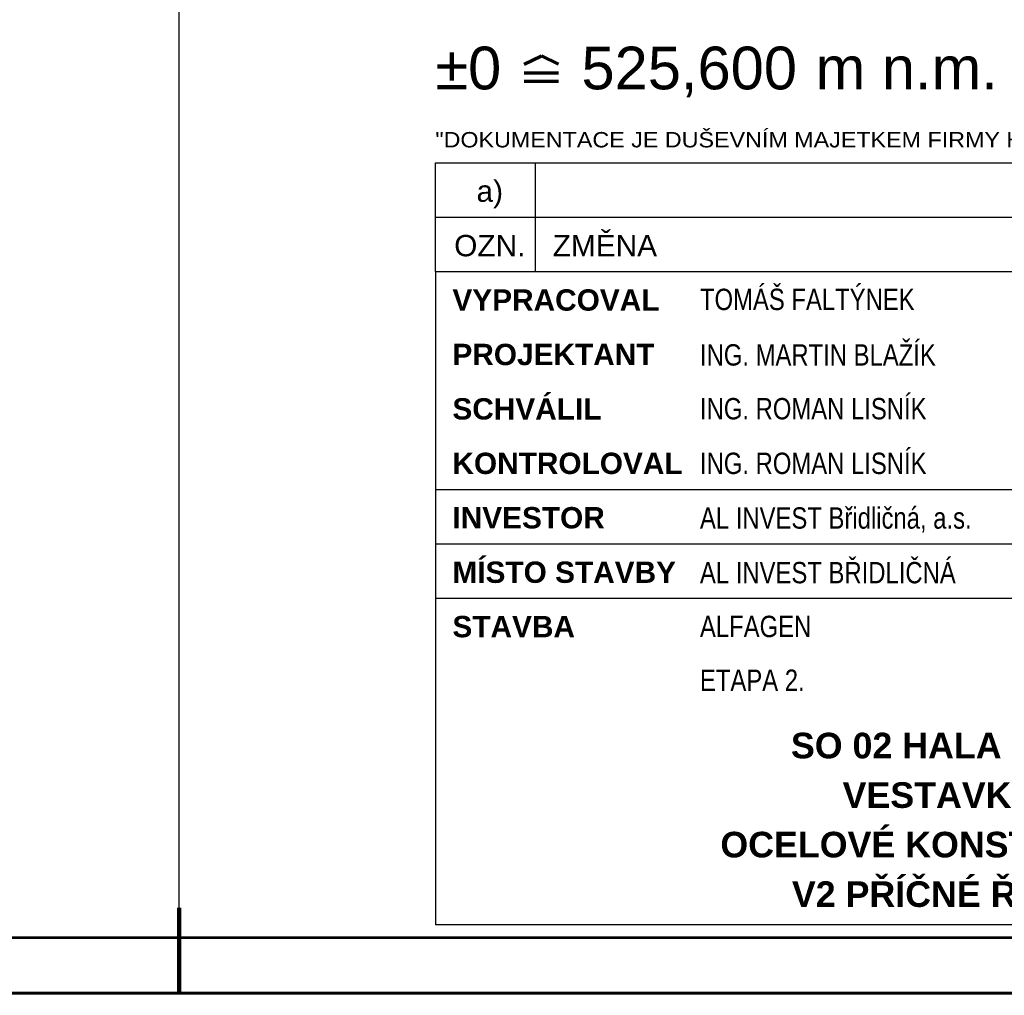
# Paper-space layout 'Layout1' of a CAD drawing. Extents: x -2 to 1033, y -36 to 596.
# Tile 33 of 64: x 612 to 728, y 0 to 114. Entities that reach past the tile are written whole.
import ezdxf
from ezdxf.enums import TextEntityAlignment as Align

# ---------------------------------------------------------------- set-up
doc = ezdxf.new("R2010")
doc.units = 0
doc.layers.get('DEFPOINTS').update_dxf_attribs({"color": 132, "linetype": 'CONTINUOUS'})
doc.layers.add('RAMECEK_HP', color=251, linetype='CONTINUOUS')
doc.layers.add('RAZITKO_HP', color=222, linetype='CONTINUOUS')
doc.styles.add('RAZITKO_HP_ARIAL', font='arial.ttf')
doc.styles.add('RAZITKO_HP_ARIAL_B', font='arialbd.ttf')
doc.styles.add('RAZITKO_HP_ARIAL_N', font='arial.ttf', dxfattribs={"width": 0.8})
doc.styles.add('ROMANS', font='romans.shx', dxfattribs={"width": 0.8})

# ---------------------------------------------------------------- blocks, each defined once
blk = doc.blocks.new('*U6')
at = {"layer": 'DEFPOINTS'}
blk.add_lwpolyline([(841, 0), (631, 0), (631, 297), (841, 297)], close=True, dxfattribs=at)
at = {"layer": 'RAMECEK_HP', "lineweight": 35, "const_width": 0.35}
for points in [[(0, 594), (0, 0), (841, 0), (841, 594)], [(6.5, 587.5), (6.5, 6.5), (834.5, 6.5), (834.5, 587.5)]]:
    blk.add_lwpolyline(points, close=True, dxfattribs=at)
at = {"layer": 'RAMECEK_HP', "lineweight": 50, "const_width": 0.5}
blk.add_lwpolyline([(631, 0), (631, 10)], dxfattribs=at)
blk.add_lwpolyline([(631, 0), (631, 10)], dxfattribs=at)
at = {"layer": 'DEFPOINTS', "style": 'ROMANS', "width": 0.8}
blk.add_attdef('TISK', text='', height=10, dxfattribs=at).set_placement((841, -33), align=Align.RIGHT)
blk = doc.blocks.new('0_HP')
at = {"layer": 'RAZITKO_HP', "lineweight": 70}
for p, q in [((-166.58, 105.79), (-164.58, 106.79)), ((-164.58, 106.79), (-162.58, 105.79)), ((-166.58, 104.79), (-162.58, 104.79)), ((-166.58, 103.79), (-162.58, 103.79))]:
    blk.add_line(p, q, dxfattribs=at)
at = {"layer": 'RAZITKO_HP', "lineweight": 70, "style": 'RAZITKO_HP_ARIAL'}
blk.add_text('%%P0', height=5, dxfattribs=at).set_placement((-177, 102.85))
blk = doc.blocks.new('text_HP')
at = {"layer": 'RAZITKO_HP', "lineweight": 25}
blk.add_line((-177, 94.25), (-5, 94.25), dxfattribs=at)
at = {"layer": 'RAZITKO_HP', "lineweight": 18, "style": 'RAZITKO_HP_ARIAL', "width": 1.085}
blk.add_text('"DOKUMENTACE JE DUŠEVNÍM MAJETKEM FIRMY HUTNÍ PROJEKT Frýdek-Místek a.s. A NESMÍ BÝT POUŽITA BEZ JEJÍHO VĚDOMÍ."', height=1.8, dxfattribs=at).set_placement((-177, 96.05))
blk = doc.blocks.new('A$Cbd20d38d')
at = {"layer": 'RAZITKO_HP', "lineweight": 25}
for p, q in [((-180, 90.88), (-180, 97.25)), ((-168.25, 90.88), (-168.25, 97.25)), ((-180, 90.88), (-8, 90.88)), ((-180, 84.5), (-180, 90.88)), ((-168.25, 84.5), (-168.25, 90.88)), ((-180, 84.5), (-63, 84.5)), ((-180, 84.5), (-180, 8)), ((-180, 59), (-63, 59)), ((-180, 52.62), (-63, 52.62)), ((-180, 46.25), (-63, 46.25)), ((-63, 8), (-180, 8))]:
    blk.add_line(p, q, dxfattribs=at)
at = {"layer": 'RAZITKO_HP'}
for name in ['0_HP', 'text_HP']:
    blk.add_blockref(name, (-3, 3), dxfattribs=at)
at = {"layer": 'RAZITKO_HP', "lineweight": 70, "style": 'RAZITKO_HP_ARIAL'}
for s, p in [('525,600', (-162.88, 105.85)), ('m n.m.', (-135.45, 105.85))]:
    blk.add_text(s, height=5, dxfattribs=at).set_placement(p)
at = {"layer": 'RAZITKO_HP', "lineweight": 25, "style": 'RAZITKO_HP_ARIAL'}
for s, p in [('a)', (-173.62, 92.68)), ('OZN.', (-173.62, 86.3))]:
    blk.add_text(s, height=2.5, dxfattribs=at).set_placement(p, align=Align.CENTER)
blk.add_text('ZMĚNA', height=2.5, dxfattribs=at).set_placement((-166.25, 86.3))
at = {"layer": 'RAZITKO_HP', "style": 'RAZITKO_HP_ARIAL_N', "width": 0.8}
for s, p in [('TOMÁŠ FALTÝNEK', (-149, 80)), ('ING. MARTIN BLAŽÍK', (-149, 73.5)), ('ING. ROMAN LISNÍK', (-149, 67.2)), ('ING. ROMAN LISNÍK', (-149, 60.8)), ('AL INVEST Břidličná, a.s.', (-149, 54.4)), ('AL INVEST BŘIDLIČNÁ', (-149, 48)), ('ALFAGEN', (-149, 41.7)), ('ETAPA 2.', (-149, 35.4))]:
    blk.add_text(s, height=2.5, dxfattribs=at).set_placement(p)
at = {"layer": 'RAZITKO_HP', "lineweight": 35, "style": 'RAZITKO_HP_ARIAL_B'}
for s, p in [('VYPRACOVAL', (-178, 79.93)), ('PROJEKTANT', (-178, 73.55)), ('SCHVÁLIL', (-178, 67.18)), ('KONTROLOVAL', (-178, 60.8)), ('INVESTOR', (-178, 54.43)), ('MÍSTO STAVBY', (-178, 48.05)), ('STAVBA', (-178, 41.68))]:
    blk.add_text(s, height=2.5, dxfattribs=at).set_placement(p)
at = {"layer": 'RAZITKO_HP', "style": 'RAZITKO_HP_ARIAL_B'}
for s, p in [('SO 02 HALA TAO', (-121, 29)), ('VESTAVKY', (-121, 23.2)), ('OCELOVÉ KONSTRUKCE', (-121, 17.4)), ('V2 PŘÍČNÉ ŘEZY', (-121, 11.6))]:
    blk.add_text(s, height=3, dxfattribs=at).set_placement(p, align=Align.MIDDLE_CENTER)

psp = doc.layouts.get("Layout1")

# ---------------------------------------------------------------- block references
at = {"layer": 'RAMECEK_HP'}
psp.add_blockref('*U6', (0, 0), dxfattribs=at)
at = {"layer": 'RAZITKO_HP'}
psp.add_blockref('A$Cbd20d38d', (841, 0), dxfattribs=at)

doc.saveas('drawing.dxf')
